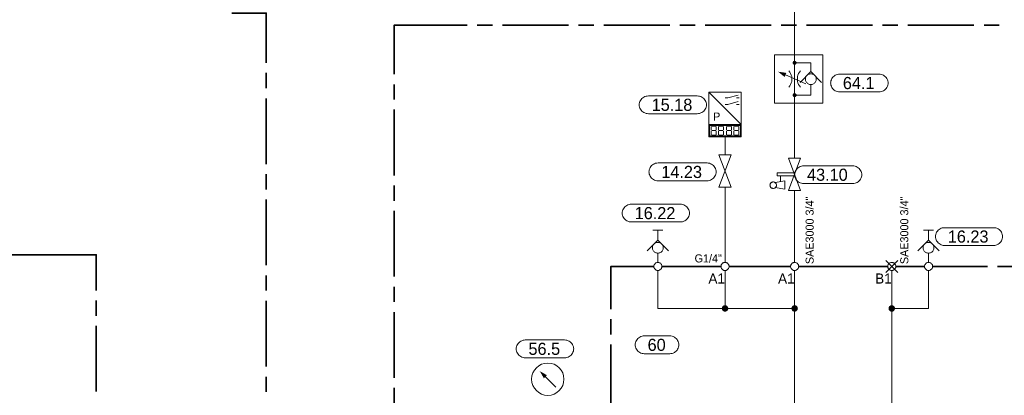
# Model space of a CAD drawing. Header units: millimetres. Extents: x 0 to 138, y 0 to 47.
# Tile 134 of 165: x 35.89 to 43.54, y 29.39 to 32.31. Entities that reach past the tile are written whole.
import ezdxf

# ---------------------------------------------------------------- set-up
doc = ezdxf.new("R2010")
doc.units = ezdxf.units.MM
for name, color, linetype in [('PDF_Geomertry', 7, 'Continuous'), ('PDF_Solid Fills', 7, 'Continuous'), ('PDF_Text', 7, 'Continuous')]:
    doc.layers.add(name, color=color, linetype=linetype)
doc.styles.add('PDF Arial', font='txt')

msp = doc.modelspace()

# ---------------------------------------------------------------- hatches: boundary and pattern name
at = {"layer": 'PDF_Solid Fills', "transparency": 33554559}
for points in [[(41.9118, 31.9757), (41.8965, 31.9776), (41.8974, 31.9799)], [(41.9118, 31.9757), (41.8965, 31.9757), (41.8965, 31.9776)], [(41.9118, 31.9757), (41.8965, 31.9735), (41.8965, 31.9757)], [(41.9118, 31.9757), (41.8974, 31.9715), (41.8965, 31.9735)], [(41.9118, 31.9757), (41.8974, 31.9799), (41.8979, 31.9818)], [(41.9118, 31.9757), (41.8979, 31.9701), (41.8974, 31.9715)], [(41.9118, 31.9757), (41.8979, 31.9818), (41.8988, 31.984)], [(41.9118, 31.9757), (41.8988, 31.9679), (41.8979, 31.9701)], [(41.9118, 31.9757), (41.8988, 31.984), (41.9001, 31.9854)], [(41.9118, 31.9757), (41.9001, 31.966), (41.8988, 31.9679)], [(41.9118, 31.9757), (41.9001, 31.9854), (41.9007, 31.9868)], [(41.9118, 31.9757), (41.9007, 31.9646), (41.9001, 31.966)], [(41.9118, 31.9757), (41.9007, 31.9868), (41.9029, 31.9882)], [(41.9118, 31.9757), (41.9029, 31.9632), (41.9007, 31.9646)], [(41.9118, 31.9757), (41.9029, 31.9882), (41.9043, 31.9896)], [(41.9118, 31.9757), (41.9043, 31.9624), (41.9029, 31.9632)], [(41.9118, 31.9757), (41.9043, 31.9896), (41.9063, 31.9901)], [(41.9118, 31.9757), (41.9063, 31.961), (41.9043, 31.9624)], [(41.9118, 31.9757), (41.9063, 31.9901), (41.9085, 31.991)], [(41.9118, 31.9757), (41.9085, 31.9604), (41.9063, 31.961)], [(41.9118, 31.9757), (41.9085, 31.991), (41.9104, 31.9915)], [(41.9118, 31.9757), (41.9104, 31.9604), (41.9085, 31.9604)], [(41.9118, 31.9757), (41.9104, 31.9915), (41.9118, 31.9915)], [(41.9118, 31.9757), (41.9118, 31.9604), (41.9104, 31.9604)], [(41.9118, 31.9757), (41.914, 31.9915), (41.916, 31.991)], [(41.9118, 31.9757), (41.9118, 31.9915), (41.914, 31.9915)], [(41.9118, 31.9757), (41.916, 31.991), (41.9182, 31.9901)], [(41.9118, 31.9757), (41.9182, 31.9901), (41.9201, 31.9896)], [(41.9118, 31.9757), (41.9201, 31.9896), (41.9215, 31.9882)], [(41.9118, 31.9757), (41.9215, 31.9882), (41.9229, 31.9868)], [(41.9118, 31.9757), (41.9229, 31.9868), (41.9243, 31.9854)], [(41.9118, 31.9757), (41.9243, 31.9854), (41.9257, 31.984)], [(41.9118, 31.9757), (41.9257, 31.984), (41.9265, 31.9818)], [(41.9118, 31.9757), (41.9265, 31.9818), (41.9271, 31.9799)], [(41.9118, 31.9757), (41.9271, 31.9799), (41.9279, 31.9776)], [(41.9118, 31.9757), (41.9279, 31.9776), (41.9279, 31.9757)], [(41.9118, 31.9757), (41.914, 31.9604), (41.9118, 31.9604)], [(41.9118, 31.9757), (41.916, 31.9604), (41.914, 31.9604)], [(41.9118, 31.9757), (41.9182, 31.961), (41.916, 31.9604)], [(41.9118, 31.9757), (41.9201, 31.9624), (41.9182, 31.961)], [(41.9118, 31.9757), (41.9215, 31.9632), (41.9201, 31.9624)], [(41.9118, 31.9757), (41.9229, 31.9646), (41.9215, 31.9632)], [(41.9118, 31.9757), (41.9243, 31.966), (41.9229, 31.9646)], [(41.9118, 31.9757), (41.9257, 31.9679), (41.9243, 31.966)], [(41.9118, 31.9757), (41.9265, 31.9701), (41.9257, 31.9679)], [(41.9118, 31.9757), (41.9271, 31.9715), (41.9265, 31.9701)], [(41.9118, 31.9757), (41.9279, 31.9735), (41.9271, 31.9715)], [(41.9118, 31.9757), (41.9279, 31.9757), (41.9279, 31.9735)], [(41.9118, 31.7243), (41.8965, 31.7263), (41.8974, 31.7285)], [(41.9118, 31.7243), (41.8965, 31.7243), (41.8965, 31.7263)], [(41.9118, 31.7243), (41.8965, 31.7221), (41.8965, 31.7243)], [(41.9118, 31.7243), (41.8974, 31.7201), (41.8965, 31.7221)], [(41.9118, 31.7243), (41.8974, 31.7285), (41.8979, 31.7304)], [(41.9118, 31.7243), (41.8979, 31.7179), (41.8974, 31.7201)], [(41.9118, 31.7243), (41.8979, 31.7304), (41.8988, 31.7318)], [(41.9118, 31.7243), (41.8988, 31.7165), (41.8979, 31.7179)], [(41.9118, 31.7243), (41.8988, 31.7318), (41.9001, 31.734)], [(41.9118, 31.7243), (41.9001, 31.7146), (41.8988, 31.7165)], [(41.9118, 31.7243), (41.9001, 31.734), (41.9007, 31.7354)], [(41.9118, 31.7243), (41.9007, 31.7132), (41.9001, 31.7146)], [(41.9118, 31.7243), (41.9007, 31.7354), (41.9029, 31.7368)], [(41.9118, 31.7243), (41.9029, 31.7118), (41.9007, 31.7132)], [(41.9118, 31.7243), (41.9029, 31.7368), (41.9043, 31.7382)], [(41.9118, 31.7243), (41.9043, 31.711), (41.9029, 31.7118)], [(41.9118, 31.7243), (41.9043, 31.7382), (41.9063, 31.7388)], [(41.9118, 31.7243), (41.9063, 31.7096), (41.9043, 31.711)], [(41.9118, 31.7243), (41.9063, 31.7388), (41.9085, 31.7396)], [(41.9118, 31.7243), (41.9085, 31.709), (41.9063, 31.7096)], [(41.9118, 31.7243), (41.9085, 31.7396), (41.9104, 31.7401)], [(41.9118, 31.7243), (41.9104, 31.709), (41.9085, 31.709)], [(41.9118, 31.7243), (41.9104, 31.7401), (41.9118, 31.7401)], [(41.9118, 31.7243), (41.9118, 31.709), (41.9104, 31.709)], [(41.9118, 31.7243), (41.914, 31.7401), (41.916, 31.7396)], [(41.9118, 31.7243), (41.9118, 31.7401), (41.914, 31.7401)], [(41.9118, 31.7243), (41.916, 31.7396), (41.9182, 31.7388)], [(41.9118, 31.7243), (41.9182, 31.7388), (41.9201, 31.7382)], [(41.9118, 31.7243), (41.9201, 31.7382), (41.9215, 31.7368)], [(41.9118, 31.7243), (41.9215, 31.7368), (41.9229, 31.7354)], [(41.9118, 31.7243), (41.9229, 31.7354), (41.9243, 31.734)], [(41.9118, 31.7243), (41.9243, 31.734), (41.9257, 31.7318)], [(41.9118, 31.7243), (41.9257, 31.7318), (41.9265, 31.7304)], [(41.9118, 31.7243), (41.9265, 31.7304), (41.9271, 31.7285)], [(41.9118, 31.7243), (41.9271, 31.7285), (41.9279, 31.7263)], [(41.9118, 31.7243), (41.9279, 31.7263), (41.9279, 31.7243)], [(41.9118, 31.7243), (41.914, 31.709), (41.9118, 31.709)], [(41.9118, 31.7243), (41.916, 31.709), (41.914, 31.709)], [(41.9118, 31.7243), (41.9182, 31.7096), (41.916, 31.709)], [(41.9118, 31.7243), (41.9201, 31.711), (41.9182, 31.7096)], [(41.9118, 31.7243), (41.9215, 31.7118), (41.9201, 31.711)], [(41.9118, 31.7243), (41.9229, 31.7132), (41.9215, 31.7118)], [(41.9118, 31.7243), (41.9243, 31.7146), (41.9229, 31.7132)], [(41.9118, 31.7243), (41.9257, 31.7165), (41.9243, 31.7146)], [(41.9118, 31.7243), (41.9265, 31.7179), (41.9257, 31.7165)], [(41.9118, 31.7243), (41.9271, 31.7201), (41.9265, 31.7179)], [(41.9118, 31.7243), (41.9279, 31.7221), (41.9271, 31.7201)], [(41.9118, 31.7243), (41.9279, 31.7243), (41.9279, 31.7221)], [(41.3715, 30.0646), (41.3465, 30.0679), (41.3474, 30.0715)], [(41.3715, 30.0646), (41.3465, 30.0646), (41.3465, 30.0679)], [(41.3715, 30.0646), (41.3465, 30.061), (41.3465, 30.0646)], [(41.3715, 30.0646), (41.3474, 30.0582), (41.3465, 30.061)], [(41.3715, 30.0646), (41.3474, 30.0715), (41.3479, 30.0743)], [(41.3715, 30.0646), (41.3479, 30.0549), (41.3474, 30.0582)], [(41.3715, 30.0646), (41.3479, 30.0743), (41.3501, 30.0771)], [(41.3715, 30.0646), (41.3501, 30.0521), (41.3479, 30.0549)], [(41.3715, 30.0646), (41.3501, 30.0771), (41.3515, 30.0799)], [(41.3715, 30.0646), (41.3515, 30.0493), (41.3501, 30.0521)], [(41.3715, 30.0646), (41.3515, 30.0799), (41.3535, 30.0826)], [(41.3715, 30.0646), (41.3535, 30.0471), (41.3515, 30.0493)], [(41.3715, 30.0646), (41.3535, 30.0826), (41.3563, 30.0846)], [(41.3715, 30.0646), (41.3563, 30.0443), (41.3535, 30.0471)], [(41.3715, 30.0646), (41.3563, 30.0846), (41.359, 30.0868)], [(41.3715, 30.0646), (41.359, 30.0429), (41.3563, 30.0443)], [(41.3715, 30.0646), (41.359, 30.0868), (41.3618, 30.0882)], [(41.3715, 30.0646), (41.3618, 30.0415), (41.359, 30.0429)], [(41.3715, 30.0646), (41.3618, 30.0882), (41.3654, 30.0888)], [(41.3715, 30.0646), (41.3654, 30.0401), (41.3618, 30.0415)], [(41.3715, 30.0646), (41.3654, 30.0888), (41.3682, 30.0896)], [(41.3715, 30.0646), (41.3682, 30.0396), (41.3654, 30.0401)], [(41.3715, 30.0646), (41.3682, 30.0896), (41.3715, 30.0896)], [(41.3715, 30.0646), (41.3715, 30.0396), (41.3682, 30.0396)], [(41.3715, 30.0646), (41.3751, 30.0896), (41.3779, 30.0888)], [(41.3715, 30.0646), (41.3715, 30.0896), (41.3751, 30.0896)], [(41.3715, 30.0646), (41.3779, 30.0888), (41.3813, 30.0882)], [(41.3715, 30.0646), (41.3813, 30.0882), (41.384, 30.0868)], [(41.3715, 30.0646), (41.384, 30.0868), (41.3868, 30.0846)], [(41.3715, 30.0646), (41.3868, 30.0846), (41.3896, 30.0826)], [(41.3715, 30.0646), (41.3896, 30.0826), (41.3918, 30.0799)], [(41.3715, 30.0646), (41.3918, 30.0799), (41.3932, 30.0771)], [(41.3715, 30.0646), (41.3932, 30.0771), (41.3946, 30.0743)], [(41.3715, 30.0646), (41.3946, 30.0743), (41.396, 30.0715)], [(41.3715, 30.0646), (41.396, 30.0715), (41.3965, 30.0679)], [(41.3715, 30.0646), (41.3965, 30.0679), (41.3965, 30.0646)], [(41.3715, 30.0646), (41.3751, 30.0396), (41.3715, 30.0396)], [(41.3715, 30.0646), (41.3779, 30.0401), (41.3751, 30.0396)], [(41.3715, 30.0646), (41.3813, 30.0415), (41.3779, 30.0401)], [(41.3715, 30.0646), (41.384, 30.0429), (41.3813, 30.0415)], [(41.3715, 30.0646), (41.3868, 30.0443), (41.384, 30.0429)], [(41.3715, 30.0646), (41.3896, 30.0471), (41.3868, 30.0443)], [(41.3715, 30.0646), (41.3918, 30.0493), (41.3896, 30.0471)], [(41.3715, 30.0646), (41.3932, 30.0521), (41.3918, 30.0493)], [(41.3715, 30.0646), (41.3946, 30.0549), (41.3932, 30.0521)], [(41.3715, 30.0646), (41.396, 30.0582), (41.3946, 30.0549)], [(41.3715, 30.0646), (41.3965, 30.061), (41.396, 30.0582)], [(41.3715, 30.0646), (41.3965, 30.0646), (41.3965, 30.061)], [(41.9118, 30.0646), (41.8868, 30.0646), (41.8876, 30.0679)], [(41.9118, 30.0646), (41.8876, 30.061), (41.8868, 30.0646)], [(41.9118, 30.0646), (41.8876, 30.0679), (41.8882, 30.0715)], [(41.9118, 30.0646), (41.8882, 30.0582), (41.8876, 30.061)], [(41.9118, 30.0646), (41.8882, 30.0715), (41.889, 30.0743)], [(41.9118, 30.0646), (41.889, 30.0549), (41.8882, 30.0582)], [(41.9118, 30.0646), (41.889, 30.0743), (41.8904, 30.0771)], [(41.9118, 30.0646), (41.8904, 30.0521), (41.889, 30.0549)], [(41.9118, 30.0646), (41.8904, 30.0771), (41.8924, 30.0799)], [(41.9118, 30.0646), (41.8924, 30.0493), (41.8904, 30.0521)], [(41.9118, 30.0646), (41.8924, 30.0799), (41.8946, 30.0826)], [(41.9118, 30.0646), (41.8946, 30.0471), (41.8924, 30.0493)], [(41.9118, 30.0646), (41.8946, 30.0826), (41.8965, 30.0846)], [(41.9118, 30.0646), (41.8965, 30.0443), (41.8946, 30.0471)], [(41.9118, 30.0646), (41.8965, 30.0846), (41.8993, 30.0868)], [(41.9118, 30.0646), (41.8993, 30.0429), (41.8965, 30.0443)], [(41.9118, 30.0646), (41.8993, 30.0868), (41.9029, 30.0882)], [(41.9118, 30.0646), (41.9029, 30.0415), (41.8993, 30.0429)], [(41.9118, 30.0646), (41.9029, 30.0882), (41.9057, 30.0888)], [(41.9118, 30.0646), (41.9057, 30.0401), (41.9029, 30.0415)], [(41.9118, 30.0646), (41.9057, 30.0888), (41.909, 30.0896)], [(41.9118, 30.0646), (41.909, 30.0396), (41.9057, 30.0401)], [(41.9118, 30.0646), (41.909, 30.0896), (41.9118, 30.0896)], [(41.9118, 30.0646), (41.9118, 30.0396), (41.909, 30.0396)], [(41.9118, 30.0646), (41.9154, 30.0896), (41.9187, 30.0888)], [(41.9118, 30.0646), (41.9118, 30.0896), (41.9154, 30.0896)], [(41.9118, 30.0646), (41.9187, 30.0888), (41.9215, 30.0882)], [(41.9118, 30.0646), (41.9215, 30.0882), (41.9251, 30.0868)], [(41.9118, 30.0646), (41.9251, 30.0868), (41.9279, 30.0846)], [(41.9118, 30.0646), (41.9279, 30.0846), (41.9299, 30.0826)], [(41.9118, 30.0646), (41.9299, 30.0826), (41.9321, 30.0799)], [(41.9118, 30.0646), (41.9321, 30.0799), (41.934, 30.0771)], [(41.9118, 30.0646), (41.934, 30.0771), (41.9354, 30.0743)], [(41.9118, 30.0646), (41.9354, 30.0743), (41.9362, 30.0715)], [(41.9118, 30.0646), (41.9362, 30.0715), (41.9368, 30.0679)], [(41.9118, 30.0646), (41.9368, 30.0679), (41.9376, 30.0646)], [(41.9118, 30.0646), (41.9154, 30.0396), (41.9118, 30.0396)], [(41.9118, 30.0646), (41.9187, 30.0401), (41.9154, 30.0396)], [(41.9118, 30.0646), (41.9215, 30.0415), (41.9187, 30.0401)], [(41.9118, 30.0646), (41.9251, 30.0429), (41.9215, 30.0415)], [(41.9118, 30.0646), (41.9279, 30.0443), (41.9251, 30.0429)], [(41.9118, 30.0646), (41.9299, 30.0471), (41.9279, 30.0443)], [(41.9118, 30.0646), (41.9321, 30.0493), (41.9299, 30.0471)], [(41.9118, 30.0646), (41.934, 30.0521), (41.9321, 30.0493)], [(41.9118, 30.0646), (41.9354, 30.0549), (41.934, 30.0521)], [(41.9118, 30.0646), (41.9362, 30.0582), (41.9354, 30.0549)], [(41.9118, 30.0646), (41.9368, 30.061), (41.9362, 30.0582)], [(41.9118, 30.0646), (41.9376, 30.0646), (41.9368, 30.061)], [(42.6668, 30.0646), (42.6418, 30.0679), (42.6424, 30.0715)], [(42.6668, 30.0646), (42.6418, 30.0646), (42.6418, 30.0679)], [(42.6668, 30.0646), (42.6418, 30.061), (42.6418, 30.0646)], [(42.6668, 30.0646), (42.6424, 30.0582), (42.6418, 30.061)], [(42.6668, 30.0646), (42.6424, 30.0715), (42.6432, 30.0743)], [(42.6668, 30.0646), (42.6432, 30.0549), (42.6424, 30.0582)], [(42.6668, 30.0646), (42.6432, 30.0743), (42.6446, 30.0771)], [(42.6668, 30.0646), (42.6446, 30.0521), (42.6432, 30.0549)], [(42.6668, 30.0646), (42.6446, 30.0771), (42.6465, 30.0799)], [(42.6668, 30.0646), (42.6465, 30.0493), (42.6446, 30.0521)], [(42.6668, 30.0646), (42.6465, 30.0799), (42.6488, 30.0826)], [(42.6668, 30.0646), (42.6488, 30.0471), (42.6465, 30.0493)], [(42.6668, 30.0646), (42.6488, 30.0826), (42.6515, 30.0846)], [(42.6668, 30.0646), (42.6515, 30.0443), (42.6488, 30.0471)], [(42.6668, 30.0646), (42.6515, 30.0846), (42.6543, 30.0868)], [(42.6668, 30.0646), (42.6543, 30.0429), (42.6515, 30.0443)], [(42.6668, 30.0646), (42.6543, 30.0868), (42.6571, 30.0882)], [(42.6668, 30.0646), (42.6571, 30.0415), (42.6543, 30.0429)], [(42.6668, 30.0646), (42.6571, 30.0882), (42.6599, 30.0888)], [(42.6668, 30.0646), (42.6599, 30.0401), (42.6571, 30.0415)], [(42.6668, 30.0646), (42.6599, 30.0888), (42.6632, 30.0896)], [(42.6668, 30.0646), (42.6632, 30.0396), (42.6599, 30.0401)], [(42.6668, 30.0646), (42.6632, 30.0896), (42.6668, 30.0896)], [(42.6668, 30.0646), (42.6668, 30.0396), (42.6632, 30.0396)], [(42.6668, 30.0646), (42.6701, 30.0896), (42.6729, 30.0888)], [(42.6668, 30.0646), (42.6668, 30.0896), (42.6701, 30.0896)], [(42.6668, 30.0646), (42.6729, 30.0888), (42.6765, 30.0882)], [(42.6668, 30.0646), (42.6765, 30.0882), (42.6793, 30.0868)], [(42.6668, 30.0646), (42.6793, 30.0868), (42.6821, 30.0846)], [(42.6668, 30.0646), (42.6821, 30.0846), (42.684, 30.0826)], [(42.6668, 30.0646), (42.684, 30.0826), (42.6868, 30.0799)], [(42.6668, 30.0646), (42.6868, 30.0799), (42.6882, 30.0771)], [(42.6668, 30.0646), (42.6882, 30.0771), (42.6896, 30.0743)], [(42.6668, 30.0646), (42.6896, 30.0743), (42.691, 30.0715)], [(42.6668, 30.0646), (42.691, 30.0715), (42.6918, 30.0679)], [(42.6668, 30.0646), (42.6918, 30.0679), (42.6918, 30.0646)], [(42.6668, 30.0646), (42.6701, 30.0396), (42.6668, 30.0396)], [(42.6668, 30.0646), (42.6729, 30.0401), (42.6701, 30.0396)], [(42.6668, 30.0646), (42.6765, 30.0415), (42.6729, 30.0401)], [(42.6668, 30.0646), (42.6793, 30.0429), (42.6765, 30.0415)], [(42.6668, 30.0646), (42.6821, 30.0443), (42.6793, 30.0429)], [(42.6668, 30.0646), (42.684, 30.0471), (42.6821, 30.0443)], [(42.6668, 30.0646), (42.6868, 30.0493), (42.684, 30.0471)], [(42.6668, 30.0646), (42.6882, 30.0521), (42.6868, 30.0493)], [(42.6668, 30.0646), (42.6896, 30.0549), (42.6882, 30.0521)], [(42.6668, 30.0646), (42.691, 30.0582), (42.6896, 30.0549)], [(42.6668, 30.0646), (42.6918, 30.061), (42.691, 30.0582)], [(42.6668, 30.0646), (42.6918, 30.0646), (42.6918, 30.061)]]:
    msp.add_hatch(color=256, dxfattribs=at).paths.add_polyline_path(points)

# ---------------------------------------------------------------- linework, layer by layer
at = {"layer": 'PDF_Geomertry', "lineweight": 15}
for points in [[(41.9118, 32.9882), (41.9118, 32.7993), (41.9118, 32.0388), (41.9118, 31.9757)], [(42.0382, 31.9076), (42.0382, 31.9318), (42.0382, 31.9757), (41.9118, 31.9757), (41.9118, 31.7243), (42.0382, 31.7243), (42.0382, 31.8063)], [(41.8674, 31.7874), (41.8751, 31.7971), (41.8813, 31.8076), (41.8863, 31.8193), (41.8896, 31.8313), (41.891, 31.8437), (41.891, 31.8563), (41.8896, 31.8687), (41.8863, 31.8804), (41.8813, 31.8924), (41.8751, 31.9035), (41.8674, 31.9132)], [(41.9571, 31.9132), (41.9493, 31.9035), (41.9432, 31.8924), (41.9382, 31.8804), (41.9349, 31.8687), (41.9335, 31.8563), (41.9335, 31.8437), (41.9349, 31.8313), (41.9382, 31.8193), (41.9432, 31.8076), (41.9493, 31.7971), (41.9571, 31.7874)], [(41.9543, 31.8235), (42.0382, 31.9076), (42.1215, 31.8235)], [(42.0001, 31.8124), (41.841, 31.8818)], [(41.246, 31.4951), (41.246, 31.4007), (41.4974, 31.4007), (41.4974, 31.4951), (41.246, 31.7465)], [(41.3715, 31.7021), (41.3937, 31.7021), (41.4724, 31.7243)], [(41.3715, 31.6521), (41.3937, 31.6521), (41.4724, 31.6743)], [(41.4599, 31.7021), (41.4813, 31.7021)], [(41.9118, 31.7243), (41.9118, 31.6618), (41.9118, 31.234)], [(41.4599, 31.6521), (41.4813, 31.6521)], [(41.2646, 31.4507), (41.2646, 31.479)], [(41.2646, 31.4165), (41.2646, 31.4443)], [(41.2682, 31.4826), (41.2993, 31.4826)], [(41.2682, 31.4479), (41.2993, 31.4479)], [(41.3021, 31.479), (41.3021, 31.4507)], [(41.3021, 31.4443), (41.3021, 31.4165)], [(41.3215, 31.4507), (41.3215, 31.479)], [(41.3215, 31.4165), (41.3215, 31.4443)], [(41.3243, 31.4826), (41.3557, 31.4826)], [(41.3243, 31.4479), (41.3557, 31.4479)], [(41.359, 31.479), (41.359, 31.4507)], [(41.359, 31.4443), (41.359, 31.4165)], [(41.384, 31.4507), (41.384, 31.479)], [(41.384, 31.4165), (41.384, 31.4443)], [(41.3876, 31.4826), (41.4187, 31.4826)], [(41.3876, 31.4479), (41.4187, 31.4479)], [(41.4215, 31.479), (41.4215, 31.4507)], [(41.4215, 31.4443), (41.4215, 31.4165)], [(41.441, 31.4507), (41.441, 31.479)], [(41.441, 31.4165), (41.441, 31.4443)], [(41.4438, 31.4826), (41.4751, 31.4826)], [(41.4438, 31.4479), (41.4751, 31.4479)], [(41.4785, 31.479), (41.4785, 31.4507)], [(41.4785, 31.4443), (41.4785, 31.4165)], [(41.2993, 31.4132), (41.2682, 31.4132)], [(41.3557, 31.4132), (41.3243, 31.4132)], [(41.3715, 31.4007), (41.3715, 31.259)], [(41.4187, 31.4132), (41.3876, 31.4132)], [(41.4751, 31.4132), (41.4438, 31.4132)], [(41.7613, 31.0049), (41.8368, 30.9915), (41.8368, 31.0582), (41.7613, 31.0451)], [(41.9057, 31.0957), (41.7771, 31.0957), (41.7771, 31.1207), (41.9057, 31.1207)], [(41.8021, 31.0513), (41.8021, 31.0957)], [(41.3715, 31.0076), (41.3715, 30.4229)], [(41.9118, 30.4229), (41.9118, 30.9826)], [(40.8104, 30.6743), (40.889, 30.6743)], [(40.8501, 30.5957), (40.8501, 30.6743)], [(42.9132, 30.6743), (42.9918, 30.6743)], [(42.9529, 30.5957), (42.9529, 30.6743)], [(40.9335, 30.5118), (40.8501, 30.5957), (40.766, 30.5118)], [(43.0363, 30.5118), (42.9529, 30.5957), (42.8688, 30.5118)], [(40.8501, 30.4943), (40.8501, 30.4701), (40.8501, 30.4229)], [(42.9529, 30.4943), (42.9529, 30.4701), (42.9529, 30.4229)], [(42.6196, 30.3443), (42.714, 30.4387)], [(42.714, 30.3443), (42.6196, 30.4387)], [(40.8501, 30.3604), (40.8501, 30.0646), (41.3715, 30.0646), (41.9118, 30.0646)], [(41.3715, 30.3604), (41.3715, 30.0646)], [(41.9118, 30.3604), (41.9118, 30.0646), (41.9118, 28.2854)], [(42.6668, 28.2854), (42.6668, 30.0646), (42.6668, 30.3604)], [(42.6668, 30.0646), (42.9529, 30.0646), (42.9529, 30.3604)], [(40.0576, 29.4521), (39.9765, 29.5332)]]:
    msp.add_lwpolyline(points, dxfattribs=at)
at = {"layer": 'PDF_Geomertry', "lineweight": 35}
for points in [[(37.5396, 32.3624), (37.8071, 32.3624), (37.8071, 31.9749)], [(38.8001, 31.8874), (38.8001, 32.2679), (39.3674, 32.2679)], [(39.4465, 32.2679), (39.5646, 32.2679)], [(39.6432, 32.2679), (40.1549, 32.2679)], [(40.234, 32.2679), (40.3521, 32.2679)], [(40.4307, 32.2679), (40.9424, 32.2679)], [(41.021, 32.2679), (41.139, 32.2679)], [(41.2182, 32.2679), (41.7299, 32.2679)], [(41.8085, 32.2679), (41.9265, 32.2679)], [(42.0057, 32.2679), (42.5174, 32.2679)], [(42.596, 32.2679), (42.714, 32.2679)], [(42.7924, 32.2679), (43.3043, 32.2679)], [(43.3835, 32.2679), (43.5015, 32.2679)], [(37.8071, 31.8965), (37.8071, 31.7785)], [(38.8001, 31.6901), (38.8001, 31.8082)], [(37.8071, 31.6993), (37.8071, 31.1874)], [(38.8001, 31.0999), (38.8001, 31.6118)], [(37.8071, 31.109), (37.8071, 30.991)], [(38.8001, 30.9026), (38.8001, 31.0207)], [(37.8071, 30.9124), (37.8071, 30.4007)], [(38.8001, 30.3124), (38.8001, 30.8243)], [(35.7132, 30.4826), (36.4868, 30.4826), (36.4868, 30.2049)], [(40.4849, 30.0604), (40.4849, 30.3915), (40.8182, 30.3915)], [(40.8813, 30.3915), (41.3404, 30.3915)], [(41.4029, 30.3915), (41.8807, 30.3915)], [(41.9438, 30.3915), (42.6354, 30.3915)], [(42.6979, 30.3915), (42.921, 30.3915)], [(42.984, 30.3915), (43.4104, 30.3915)], [(43.489, 30.3915), (43.6076, 30.3915)], [(37.8071, 30.3215), (37.8071, 30.2035)], [(38.8001, 30.1151), (38.8001, 30.234)], [(36.4868, 30.0082), (36.4868, 30.1263)], [(37.8071, 30.1249), (37.8071, 29.6132)], [(38.8001, 29.5249), (38.8001, 30.0368)], [(36.4868, 29.4174), (36.4868, 29.929)], [(40.4849, 29.8632), (40.4849, 29.9813)], [(40.4849, 29.2729), (40.4849, 29.7846)], [(37.8071, 29.534), (37.8071, 29.416)], [(38.8001, 29.3285), (38.8001, 29.4465)]]:
    msp.add_lwpolyline(points, dxfattribs=at)
at = {"layer": 'PDF_Geomertry', "lineweight": 15}
for points in [[(41.7549, 31.6618), (42.1321, 31.6618), (42.1321, 32.0388), (41.7549, 32.0388), (41.7549, 31.6618)], [(42.0799, 31.8479), (42.0793, 31.8535), (42.0785, 31.859), (42.0765, 31.8638), (42.0743, 31.8687), (42.071, 31.8735), (42.0674, 31.8776), (42.0632, 31.8813), (42.059, 31.884), (42.0543, 31.8868), (42.0487, 31.8882), (42.0432, 31.8896), (42.0382, 31.8901), (42.0326, 31.8896), (42.0271, 31.8882), (42.0215, 31.8868), (42.0168, 31.884), (42.0126, 31.8813), (42.0085, 31.8776), (42.0049, 31.8735), (42.0015, 31.8687), (41.9993, 31.8638), (41.9974, 31.859), (41.9965, 31.8535), (41.996, 31.8479), (41.9965, 31.8424), (41.9974, 31.8374), (41.9993, 31.8318), (42.0015, 31.8271), (42.0049, 31.8221), (42.0085, 31.8188), (42.0126, 31.8146), (42.0168, 31.8118), (42.0215, 31.809), (42.0271, 31.8076), (42.0326, 31.8063), (42.0382, 31.8063), (42.0432, 31.8063), (42.0487, 31.8076), (42.0543, 31.809), (42.059, 31.8118), (42.0632, 31.8146), (42.0674, 31.8188), (42.071, 31.8221), (42.0743, 31.8271), (42.0765, 31.8318), (42.0785, 31.8374), (42.0793, 31.8424), (42.0799, 31.8479)], [(42.5674, 31.8882), (42.5771, 31.8874), (42.5863, 31.8854), (42.5946, 31.8826), (42.6029, 31.8785), (42.6104, 31.8729), (42.6174, 31.8674), (42.6237, 31.8604), (42.6285, 31.8526), (42.6326, 31.8443), (42.6363, 31.8354), (42.6376, 31.8263), (42.6382, 31.8174), (42.6382, 31.8201), (42.6376, 31.811), (42.6363, 31.8021), (42.6326, 31.7929), (42.6285, 31.7846), (42.6237, 31.7771), (42.6174, 31.7701), (42.6104, 31.7638), (42.6029, 31.759), (42.5946, 31.7549), (42.5863, 31.7521), (42.5771, 31.7499), (42.5674, 31.7493), (42.2626, 31.7493), (42.2535, 31.7499), (42.2446, 31.7521), (42.2354, 31.7549), (42.2271, 31.759), (42.2196, 31.7638), (42.2126, 31.7701), (42.2063, 31.7771), (42.2015, 31.7846), (42.1974, 31.7929), (42.1946, 31.8021), (42.1924, 31.811), (42.1918, 31.8201), (42.1918, 31.8174), (42.1924, 31.8263), (42.1946, 31.8354), (42.1974, 31.8443), (42.2015, 31.8526), (42.2063, 31.8604), (42.2126, 31.8674), (42.2196, 31.8729), (42.2271, 31.8785), (42.2354, 31.8826), (42.2446, 31.8854), (42.2535, 31.8874), (42.2626, 31.8882), (42.5674, 31.8882)], [(41.246, 31.4951), (41.4974, 31.4951), (41.4974, 31.7465), (41.246, 31.7465), (41.246, 31.4951)], [(41.1563, 31.7179), (41.1654, 31.7174), (41.1743, 31.716), (41.1835, 31.7124), (41.1918, 31.7082), (41.1993, 31.7035), (41.2063, 31.6971), (41.2126, 31.6901), (41.2174, 31.6826), (41.2215, 31.6743), (41.2243, 31.666), (41.2265, 31.6568), (41.2271, 31.6471), (41.2271, 31.6507), (41.2265, 31.641), (41.2243, 31.6318), (41.2215, 31.6235), (41.2174, 31.6151), (41.2126, 31.6076), (41.2063, 31.6007), (41.1993, 31.5943), (41.1918, 31.5896), (41.1835, 31.5854), (41.1743, 31.5818), (41.1654, 31.5804), (41.1563, 31.5799), (40.7757, 31.5799), (40.7668, 31.5804), (40.7576, 31.5818), (40.7487, 31.5854), (40.7404, 31.5896), (40.7326, 31.5943), (40.7257, 31.6007), (40.7196, 31.6076), (40.7146, 31.6151), (40.7104, 31.6235), (40.7076, 31.6318), (40.7057, 31.641), (40.7049, 31.6507), (40.7049, 31.6471), (40.7057, 31.6568), (40.7076, 31.666), (40.7104, 31.6743), (40.7146, 31.6826), (40.7196, 31.6901), (40.7257, 31.6971), (40.7326, 31.7035), (40.7404, 31.7082), (40.7487, 31.7124), (40.7576, 31.716), (40.7668, 31.7174), (40.7757, 31.7179), (41.1563, 31.7179)], [(41.2521, 31.4888), (41.491, 31.4888), (41.491, 31.4068), (41.2521, 31.4068), (41.2521, 31.4888)], [(41.3243, 31.0076), (41.4187, 31.259), (41.3243, 31.259), (41.4187, 31.0076), (41.3243, 31.0076)], [(41.8654, 30.9826), (41.959, 31.234), (41.8654, 31.234), (41.959, 30.9826), (41.8654, 30.9826)], [(41.2321, 31.1965), (41.241, 31.1957), (41.2501, 31.1938), (41.2585, 31.191), (41.2668, 31.1868), (41.2751, 31.1818), (41.2821, 31.1757), (41.2876, 31.1688), (41.2932, 31.161), (41.2974, 31.1526), (41.3001, 31.1437), (41.3015, 31.1346), (41.3021, 31.1257), (41.3021, 31.1285), (41.3015, 31.1193), (41.3001, 31.1104), (41.2974, 31.1013), (41.2932, 31.0929), (41.2876, 31.0854), (41.2821, 31.0785), (41.2751, 31.0729), (41.2668, 31.0674), (41.2585, 31.0632), (41.2501, 31.0604), (41.241, 31.0582), (41.2321, 31.0582), (40.8515, 31.0582), (40.8424, 31.0582), (40.8326, 31.0604), (40.8243, 31.0632), (40.816, 31.0674), (40.8085, 31.0729), (40.8015, 31.0785), (40.7951, 31.0854), (40.7904, 31.0929), (40.7863, 31.1013), (40.7826, 31.1104), (40.7813, 31.1193), (40.7807, 31.1285), (40.7807, 31.1257), (40.7813, 31.1346), (40.7826, 31.1437), (40.7863, 31.1526), (40.7904, 31.161), (40.7951, 31.1688), (40.8015, 31.1757), (40.8085, 31.1818), (40.816, 31.1868), (40.8243, 31.191), (40.8326, 31.1938), (40.8424, 31.1957), (40.8515, 31.1965), (41.2321, 31.1965)], [(42.3632, 31.1743), (42.3724, 31.1735), (42.3813, 31.1721), (42.3904, 31.1688), (42.3988, 31.1646), (42.4063, 31.1596), (42.4132, 31.1535), (42.4196, 31.1465), (42.4243, 31.1388), (42.4285, 31.1304), (42.4313, 31.1221), (42.4335, 31.1124), (42.434, 31.1035), (42.434, 31.1068), (42.4335, 31.0971), (42.4313, 31.0882), (42.4285, 31.0799), (42.4243, 31.0715), (42.4196, 31.0637), (42.4132, 31.0568), (42.4063, 31.0507), (42.3988, 31.0457), (42.3904, 31.0415), (42.3813, 31.0382), (42.3724, 31.0368), (42.3632, 31.036), (41.9826, 31.036), (41.9737, 31.0368), (41.9646, 31.0382), (41.9557, 31.0415), (41.9474, 31.0457), (41.9396, 31.0507), (41.9326, 31.0568), (41.9271, 31.0637), (41.9215, 31.0715), (41.9174, 31.0799), (41.9146, 31.0882), (41.9126, 31.0971), (41.9118, 31.1068), (41.9118, 31.1035), (41.9126, 31.1124), (41.9146, 31.1221), (41.9174, 31.1304), (41.9215, 31.1388), (41.9271, 31.1465), (41.9326, 31.1535), (41.9396, 31.1596), (41.9474, 31.1646), (41.9557, 31.1688), (41.9646, 31.1721), (41.9737, 31.1735), (41.9826, 31.1743), (42.3632, 31.1743)], [(41.771, 31.0235), (41.7701, 31.0263), (41.7701, 31.0299), (41.7687, 31.0332), (41.7674, 31.036), (41.7654, 31.0388), (41.7632, 31.041), (41.7613, 31.0429), (41.7585, 31.0451), (41.7549, 31.0465), (41.7521, 31.0479), (41.7487, 31.0485), (41.746, 31.0485), (41.7424, 31.0485), (41.739, 31.0479), (41.7363, 31.0465), (41.7326, 31.0451), (41.7307, 31.0429), (41.7279, 31.041), (41.7257, 31.0388), (41.7237, 31.036), (41.7224, 31.0332), (41.7215, 31.0299), (41.721, 31.0263), (41.7201, 31.0235), (41.721, 31.0201), (41.7215, 31.0165), (41.7224, 31.0138), (41.7237, 31.011), (41.7257, 31.0082), (41.7279, 31.0054), (41.7307, 31.0035), (41.7326, 31.0013), (41.7363, 30.9999), (41.739, 30.9993), (41.7424, 30.9985), (41.746, 30.9985), (41.7487, 30.9985), (41.7521, 30.9993), (41.7549, 30.9999), (41.7585, 31.0013), (41.7613, 31.0035), (41.7632, 31.0054), (41.7654, 31.0082), (41.7674, 31.011), (41.7687, 31.0138), (41.7701, 31.0165), (41.7701, 31.0201), (41.771, 31.0235)], [(41.0243, 30.8757), (41.0335, 30.8749), (41.0424, 30.8735), (41.0515, 30.8701), (41.0599, 30.866), (41.0674, 30.861), (41.0743, 30.8549), (41.0807, 30.8479), (41.0854, 30.8401), (41.0896, 30.8318), (41.0924, 30.8235), (41.0946, 30.8137), (41.0951, 30.8049), (41.0951, 30.8082), (41.0946, 30.7985), (41.0924, 30.7896), (41.0896, 30.7813), (41.0854, 30.7729), (41.0807, 30.7651), (41.0743, 30.7582), (41.0674, 30.7521), (41.0599, 30.7465), (41.0515, 30.7429), (41.0424, 30.7396), (41.0335, 30.7382), (41.0243, 30.7374), (40.6437, 30.7374), (40.6349, 30.7382), (40.6257, 30.7396), (40.6168, 30.7429), (40.6085, 30.7465), (40.6007, 30.7521), (40.5938, 30.7582), (40.5876, 30.7651), (40.5826, 30.7729), (40.5785, 30.7813), (40.5757, 30.7896), (40.5737, 30.7985), (40.5729, 30.8082), (40.5729, 30.8049), (40.5737, 30.8137), (40.5757, 30.8235), (40.5785, 30.8318), (40.5826, 30.8401), (40.5876, 30.8479), (40.5938, 30.8549), (40.6007, 30.861), (40.6085, 30.866), (40.6168, 30.8701), (40.6257, 30.8735), (40.6349, 30.8749), (40.6437, 30.8757), (41.0243, 30.8757)], [(43.4571, 30.6929), (43.4668, 30.6929), (43.4757, 30.691), (43.484, 30.6882), (43.4924, 30.684), (43.5001, 30.6785), (43.5071, 30.6729), (43.5132, 30.666), (43.5182, 30.6582), (43.5224, 30.6499), (43.5257, 30.641), (43.5271, 30.6318), (43.5279, 30.6229), (43.5279, 30.6257), (43.5271, 30.6165), (43.5257, 30.6076), (43.5224, 30.5985), (43.5182, 30.5901), (43.5132, 30.5826), (43.5071, 30.5757), (43.5001, 30.5693), (43.4924, 30.5646), (43.484, 30.5604), (43.4757, 30.5576), (43.4668, 30.5554), (43.4571, 30.5549), (43.0771, 30.5549), (43.0674, 30.5554), (43.0585, 30.5576), (43.0501, 30.5604), (43.0418, 30.5646), (43.034, 30.5693), (43.0271, 30.5757), (43.021, 30.5826), (43.0154, 30.5901), (43.0113, 30.5985), (43.0085, 30.6076), (43.0071, 30.6165), (43.0063, 30.6257), (43.0063, 30.6229), (43.0071, 30.6318), (43.0085, 30.641), (43.0113, 30.6499), (43.0154, 30.6582), (43.021, 30.666), (43.0271, 30.6729), (43.034, 30.6785), (43.0418, 30.684), (43.0501, 30.6882), (43.0585, 30.691), (43.0674, 30.6929), (43.0771, 30.6929), (43.4571, 30.6929)], [(40.8918, 30.5368), (40.891, 30.5424), (40.8904, 30.5471), (40.8882, 30.5526), (40.8863, 30.5576), (40.8826, 30.5624), (40.8793, 30.566), (40.8751, 30.5701), (40.871, 30.5729), (40.866, 30.5757), (40.8604, 30.5771), (40.8549, 30.5785), (40.8501, 30.5785), (40.8446, 30.5785), (40.839, 30.5771), (40.8335, 30.5757), (40.8285, 30.5729), (40.8243, 30.5701), (40.8201, 30.566), (40.8168, 30.5624), (40.8132, 30.5576), (40.8112, 30.5526), (40.809, 30.5471), (40.8085, 30.5424), (40.8076, 30.5368), (40.8085, 30.5313), (40.809, 30.5257), (40.8112, 30.5207), (40.8132, 30.516), (40.8168, 30.511), (40.8201, 30.5068), (40.8243, 30.5035), (40.8285, 30.5007), (40.8335, 30.4979), (40.839, 30.4965), (40.8446, 30.4951), (40.8501, 30.4943), (40.8549, 30.4951), (40.8604, 30.4965), (40.866, 30.4979), (40.871, 30.5007), (40.8751, 30.5035), (40.8793, 30.5068), (40.8826, 30.511), (40.8863, 30.516), (40.8882, 30.5207), (40.8904, 30.5257), (40.891, 30.5313), (40.8918, 30.5368)], [(42.9946, 30.5368), (42.9946, 30.5424), (42.9932, 30.5471), (42.991, 30.5526), (42.989, 30.5576), (42.9863, 30.5624), (42.9821, 30.566), (42.9779, 30.5701), (42.9737, 30.5729), (42.9688, 30.5757), (42.9632, 30.5771), (42.9585, 30.5785), (42.9529, 30.5785), (42.9474, 30.5785), (42.9418, 30.5771), (42.9368, 30.5757), (42.9321, 30.5729), (42.9271, 30.5701), (42.9229, 30.566), (42.9196, 30.5624), (42.916, 30.5576), (42.914, 30.5526), (42.9118, 30.5471), (42.9113, 30.5424), (42.9104, 30.5368), (42.9113, 30.5313), (42.9118, 30.5257), (42.914, 30.5207), (42.916, 30.516), (42.9196, 30.511), (42.9229, 30.5068), (42.9271, 30.5035), (42.9321, 30.5007), (42.9368, 30.4979), (42.9418, 30.4965), (42.9474, 30.4951), (42.9529, 30.4943), (42.9585, 30.4951), (42.9632, 30.4965), (42.9688, 30.4979), (42.9737, 30.5007), (42.9779, 30.5035), (42.9821, 30.5068), (42.9863, 30.511), (42.989, 30.516), (42.991, 30.5207), (42.9932, 30.5257), (42.9946, 30.5313), (42.9946, 30.5368)], [(40.8813, 30.3915), (40.8807, 30.3957), (40.8799, 30.3999), (40.8785, 30.4035), (40.8771, 30.4076), (40.8743, 30.4104), (40.8724, 30.4138), (40.8688, 30.4165), (40.8654, 30.4188), (40.8618, 30.4207), (40.8576, 30.4221), (40.8535, 30.4229), (40.8501, 30.4229), (40.846, 30.4229), (40.8418, 30.4221), (40.8376, 30.4207), (40.834, 30.4188), (40.8307, 30.4165), (40.8279, 30.4138), (40.8251, 30.4104), (40.8224, 30.4076), (40.821, 30.4035), (40.8196, 30.3999), (40.8188, 30.3957), (40.8182, 30.3915), (40.8188, 30.3874), (40.8196, 30.3832), (40.821, 30.3799), (40.8224, 30.3757), (40.8251, 30.3721), (40.8279, 30.3693), (40.8307, 30.3665), (40.834, 30.3646), (40.8376, 30.3624), (40.8418, 30.361), (40.846, 30.3604), (40.8501, 30.3604), (40.8535, 30.3604), (40.8576, 30.361), (40.8618, 30.3624), (40.8654, 30.3646), (40.8688, 30.3665), (40.8724, 30.3693), (40.8743, 30.3721), (40.8771, 30.3757), (40.8785, 30.3799), (40.8799, 30.3832), (40.8807, 30.3874), (40.8813, 30.3915)], [(41.4029, 30.3915), (41.4029, 30.3957), (41.4021, 30.3999), (41.4007, 30.4035), (41.3988, 30.4076), (41.3965, 30.4104), (41.3937, 30.4138), (41.3904, 30.4165), (41.3876, 30.4188), (41.3835, 30.4207), (41.3799, 30.4221), (41.3757, 30.4229), (41.3715, 30.4229), (41.3674, 30.4229), (41.3632, 30.4221), (41.3599, 30.4207), (41.3557, 30.4188), (41.3521, 30.4165), (41.3493, 30.4138), (41.3465, 30.4104), (41.3446, 30.4076), (41.3424, 30.4035), (41.341, 30.3999), (41.3404, 30.3957), (41.3404, 30.3915), (41.3404, 30.3874), (41.341, 30.3832), (41.3424, 30.3799), (41.3446, 30.3757), (41.3465, 30.3721), (41.3493, 30.3693), (41.3521, 30.3665), (41.3557, 30.3646), (41.3599, 30.3624), (41.3632, 30.361), (41.3674, 30.3604), (41.3715, 30.3604), (41.3757, 30.3604), (41.3799, 30.361), (41.3835, 30.3624), (41.3876, 30.3646), (41.3904, 30.3665), (41.3937, 30.3693), (41.3965, 30.3721), (41.3988, 30.3757), (41.4007, 30.3799), (41.4021, 30.3832), (41.4029, 30.3874), (41.4029, 30.3915)], [(41.9438, 30.3915), (41.9432, 30.3957), (41.9424, 30.3999), (41.941, 30.4035), (41.9396, 30.4076), (41.9368, 30.4104), (41.934, 30.4138), (41.9313, 30.4165), (41.9279, 30.4188), (41.9243, 30.4207), (41.9201, 30.4221), (41.916, 30.4229), (41.9118, 30.4229), (41.9085, 30.4229), (41.9043, 30.4221), (41.9001, 30.4207), (41.8965, 30.4188), (41.8932, 30.4165), (41.8896, 30.4138), (41.8876, 30.4104), (41.8849, 30.4076), (41.8835, 30.4035), (41.8821, 30.3999), (41.8813, 30.3957), (41.8807, 30.3915), (41.8813, 30.3874), (41.8821, 30.3832), (41.8835, 30.3799), (41.8849, 30.3757), (41.8876, 30.3721), (41.8896, 30.3693), (41.8932, 30.3665), (41.8965, 30.3646), (41.9001, 30.3624), (41.9043, 30.361), (41.9085, 30.3604), (41.9118, 30.3604), (41.916, 30.3604), (41.9201, 30.361), (41.9243, 30.3624), (41.9279, 30.3646), (41.9313, 30.3665), (41.934, 30.3693), (41.9368, 30.3721), (41.9396, 30.3757), (41.941, 30.3799), (41.9424, 30.3832), (41.9432, 30.3874), (41.9438, 30.3915)], [(42.6979, 30.3915), (42.6979, 30.3957), (42.6974, 30.3999), (42.696, 30.4035), (42.6938, 30.4076), (42.6918, 30.4104), (42.689, 30.4138), (42.6854, 30.4165), (42.6821, 30.4188), (42.6785, 30.4207), (42.6751, 30.4221), (42.671, 30.4229), (42.6668, 30.4229), (42.6626, 30.4229), (42.6585, 30.4221), (42.6543, 30.4207), (42.6507, 30.4188), (42.6474, 30.4165), (42.6446, 30.4138), (42.6418, 30.4104), (42.6396, 30.4076), (42.6376, 30.4035), (42.6363, 30.3999), (42.6354, 30.3957), (42.6354, 30.3915), (42.6354, 30.3874), (42.6363, 30.3832), (42.6376, 30.3799), (42.6396, 30.3757), (42.6418, 30.3721), (42.6446, 30.3693), (42.6474, 30.3665), (42.6507, 30.3646), (42.6543, 30.3624), (42.6585, 30.361), (42.6626, 30.3604), (42.6668, 30.3604), (42.671, 30.3604), (42.6751, 30.361), (42.6785, 30.3624), (42.6821, 30.3646), (42.6854, 30.3665), (42.689, 30.3693), (42.6918, 30.3721), (42.6938, 30.3757), (42.696, 30.3799), (42.6974, 30.3832), (42.6979, 30.3874), (42.6979, 30.3915)], [(42.984, 30.3915), (42.984, 30.3957), (42.9826, 30.3999), (42.9821, 30.4035), (42.9799, 30.4076), (42.9779, 30.4104), (42.9751, 30.4138), (42.9715, 30.4165), (42.9682, 30.4188), (42.9646, 30.4207), (42.9604, 30.4221), (42.9571, 30.4229), (42.9529, 30.4229), (42.9487, 30.4229), (42.9446, 30.4221), (42.9404, 30.4207), (42.9368, 30.4188), (42.9335, 30.4165), (42.9307, 30.4138), (42.9279, 30.4104), (42.9257, 30.4076), (42.9237, 30.4035), (42.9224, 30.3999), (42.9215, 30.3957), (42.921, 30.3915), (42.9215, 30.3874), (42.9224, 30.3832), (42.9237, 30.3799), (42.9257, 30.3757), (42.9279, 30.3721), (42.9307, 30.3693), (42.9335, 30.3665), (42.9368, 30.3646), (42.9404, 30.3624), (42.9446, 30.361), (42.9487, 30.3604), (42.9529, 30.3604), (42.9571, 30.3604), (42.9604, 30.361), (42.9646, 30.3624), (42.9682, 30.3646), (42.9715, 30.3665), (42.9751, 30.3693), (42.9779, 30.3721), (42.9799, 30.3757), (42.9821, 30.3799), (42.9826, 30.3832), (42.984, 30.3874), (42.984, 30.3915)], [(40.9424, 29.8507), (40.9515, 29.8507), (40.9604, 29.8485), (40.9696, 29.8457), (40.9779, 29.8415), (40.9854, 29.836), (40.9924, 29.8304), (40.9987, 29.8235), (41.0035, 29.8151), (41.0076, 29.8076), (41.0104, 29.7985), (41.0126, 29.7896), (41.0132, 29.7804), (41.0132, 29.7832), (41.0126, 29.7743), (41.0104, 29.7651), (41.0076, 29.7563), (41.0035, 29.7479), (40.9987, 29.7401), (40.9924, 29.7332), (40.9854, 29.7271), (40.9779, 29.7221), (40.9696, 29.7179), (40.9604, 29.7151), (40.9515, 29.7132), (40.9424, 29.7124), (40.7446, 29.7124), (40.7354, 29.7132), (40.7265, 29.7151), (40.7174, 29.7179), (40.709, 29.7221), (40.7015, 29.7271), (40.6946, 29.7332), (40.6882, 29.7401), (40.6835, 29.7479), (40.6793, 29.7563), (40.6765, 29.7651), (40.6743, 29.7743), (40.6737, 29.7832), (40.6737, 29.7804), (40.6743, 29.7896), (40.6765, 29.7985), (40.6793, 29.8076), (40.6835, 29.8151), (40.6882, 29.8235), (40.6946, 29.8304), (40.7015, 29.836), (40.709, 29.8415), (40.7174, 29.8457), (40.7265, 29.8485), (40.7354, 29.8507), (40.7446, 29.8507), (40.9424, 29.8507)], [(40.1251, 29.8193), (40.1349, 29.8188), (40.1437, 29.8174), (40.1521, 29.8137), (40.1604, 29.8096), (40.1682, 29.8049), (40.1751, 29.7985), (40.1813, 29.7915), (40.1862, 29.784), (40.1904, 29.7757), (40.1938, 29.7674), (40.1951, 29.7582), (40.196, 29.7485), (40.196, 29.7521), (40.1951, 29.7429), (40.1938, 29.7332), (40.1904, 29.7249), (40.1862, 29.7165), (40.1813, 29.709), (40.1751, 29.7021), (40.1682, 29.6957), (40.1604, 29.691), (40.1521, 29.6868), (40.1437, 29.6832), (40.1349, 29.6818), (40.1251, 29.6813), (39.8201, 29.6813), (39.8112, 29.6818), (39.8021, 29.6832), (39.7932, 29.6868), (39.7849, 29.691), (39.7771, 29.6957), (39.7701, 29.7021), (39.764, 29.709), (39.759, 29.7165), (39.7549, 29.7249), (39.7521, 29.7332), (39.7501, 29.7429), (39.7493, 29.7521), (39.7493, 29.7485), (39.7501, 29.7582), (39.7521, 29.7674), (39.7549, 29.7757), (39.759, 29.784), (39.764, 29.7915), (39.7701, 29.7985), (39.7771, 29.8049), (39.7849, 29.8096), (39.7932, 29.8137), (39.8021, 29.8174), (39.8112, 29.8188), (39.8201, 29.8193), (40.1251, 29.8193)]]:
    msp.add_lwpolyline(points, close=True, dxfattribs=at)
at = {"layer": 'PDF_Geomertry', "lineweight": 0}
for points in [[(41.9043, 31.9757), (41.9043, 31.9749), (41.9049, 31.9735), (41.9049, 31.9729), (41.9057, 31.9721), (41.9063, 31.9707), (41.9063, 31.9701), (41.9076, 31.9693), (41.9085, 31.9687), (41.909, 31.9687), (41.9104, 31.9679), (41.9113, 31.9679), (41.9118, 31.9679), (41.9132, 31.9679), (41.914, 31.9679), (41.9154, 31.9687), (41.916, 31.9687), (41.9168, 31.9693), (41.9174, 31.9701), (41.9182, 31.9707), (41.9187, 31.9721), (41.9196, 31.9729), (41.9196, 31.9735), (41.9201, 31.9749), (41.9201, 31.9757), (41.9201, 31.9771), (41.9196, 31.9776), (41.9196, 31.979), (41.9187, 31.9799), (41.9182, 31.9804), (41.9174, 31.9813), (41.9168, 31.9818), (41.916, 31.9826), (41.9154, 31.9832), (41.914, 31.9832), (41.9132, 31.9832), (41.9118, 31.984), (41.9113, 31.9832), (41.9104, 31.9832), (41.909, 31.9832), (41.9085, 31.9826), (41.9076, 31.9818), (41.9063, 31.9813), (41.9063, 31.9804), (41.9057, 31.9799), (41.9049, 31.979), (41.9049, 31.9776), (41.9043, 31.9771), (41.9043, 31.9757)], [(41.9043, 31.7243), (41.9043, 31.7235), (41.9049, 31.7221), (41.9049, 31.7215), (41.9057, 31.7201), (41.9063, 31.7193), (41.9063, 31.7187), (41.9076, 31.7179), (41.9085, 31.7174), (41.909, 31.7174), (41.9104, 31.7165), (41.9113, 31.7165), (41.9118, 31.7165), (41.9132, 31.7165), (41.914, 31.7165), (41.9154, 31.7174), (41.916, 31.7174), (41.9168, 31.7179), (41.9174, 31.7187), (41.9182, 31.7193), (41.9187, 31.7201), (41.9196, 31.7215), (41.9196, 31.7221), (41.9201, 31.7235), (41.9201, 31.7243), (41.9201, 31.7257), (41.9196, 31.7263), (41.9196, 31.7271), (41.9187, 31.7285), (41.9182, 31.729), (41.9174, 31.7299), (41.9168, 31.7304), (41.916, 31.7313), (41.9154, 31.7318), (41.914, 31.7318), (41.9132, 31.7318), (41.9118, 31.7318), (41.9113, 31.7318), (41.9104, 31.7318), (41.909, 31.7318), (41.9085, 31.7313), (41.9076, 31.7304), (41.9063, 31.7299), (41.9063, 31.729), (41.9057, 31.7285), (41.9049, 31.7271), (41.9049, 31.7263), (41.9043, 31.7257), (41.9043, 31.7243)], [(41.359, 30.0646), (41.359, 30.0632), (41.359, 30.0618), (41.3599, 30.0596), (41.3604, 30.0582), (41.3618, 30.0568), (41.3626, 30.0554), (41.364, 30.0549), (41.3654, 30.054), (41.3668, 30.0526), (41.3682, 30.0526), (41.3701, 30.0521), (41.3715, 30.0521), (41.3729, 30.0521), (41.3751, 30.0526), (41.3765, 30.0526), (41.3779, 30.054), (41.3793, 30.0549), (41.3807, 30.0554), (41.3813, 30.0568), (41.3826, 30.0582), (41.3835, 30.0596), (41.3835, 30.0618), (41.384, 30.0632), (41.384, 30.0646), (41.384, 30.0665), (41.3835, 30.0679), (41.3835, 30.0693), (41.3826, 30.0707), (41.3813, 30.0721), (41.3807, 30.0735), (41.3793, 30.0749), (41.3779, 30.0757), (41.3765, 30.0763), (41.3751, 30.0771), (41.3729, 30.0771), (41.3715, 30.0771), (41.3701, 30.0771), (41.3682, 30.0771), (41.3668, 30.0763), (41.3654, 30.0757), (41.364, 30.0749), (41.3626, 30.0735), (41.3618, 30.0721), (41.3604, 30.0707), (41.3599, 30.0693), (41.359, 30.0679), (41.359, 30.0665), (41.359, 30.0646)], [(41.8993, 30.0646), (41.9001, 30.0632), (41.9001, 30.0618), (41.9007, 30.0596), (41.9015, 30.0582), (41.9021, 30.0568), (41.9035, 30.0554), (41.9043, 30.0549), (41.9057, 30.054), (41.9076, 30.0526), (41.909, 30.0526), (41.9104, 30.0521), (41.9118, 30.0521), (41.914, 30.0521), (41.9154, 30.0526), (41.9168, 30.0526), (41.9187, 30.054), (41.9201, 30.0549), (41.921, 30.0554), (41.9224, 30.0568), (41.9229, 30.0582), (41.9237, 30.0596), (41.9243, 30.0618), (41.9243, 30.0632), (41.9251, 30.0646), (41.9243, 30.0665), (41.9243, 30.0679), (41.9237, 30.0693), (41.9229, 30.0707), (41.9224, 30.0721), (41.921, 30.0735), (41.9201, 30.0749), (41.9187, 30.0757), (41.9168, 30.0763), (41.9154, 30.0771), (41.914, 30.0771), (41.9118, 30.0771), (41.9104, 30.0771), (41.909, 30.0771), (41.9076, 30.0763), (41.9057, 30.0757), (41.9043, 30.0749), (41.9035, 30.0735), (41.9021, 30.0721), (41.9015, 30.0707), (41.9007, 30.0693), (41.9001, 30.0679), (41.9001, 30.0665), (41.8993, 30.0646)], [(42.6543, 30.0646), (42.6543, 30.0632), (42.6543, 30.0618), (42.6549, 30.0596), (42.6557, 30.0582), (42.6563, 30.0568), (42.6576, 30.0554), (42.659, 30.0549), (42.6604, 30.054), (42.6618, 30.0526), (42.6632, 30.0526), (42.6646, 30.0521), (42.6668, 30.0521), (42.6682, 30.0521), (42.6701, 30.0526), (42.6715, 30.0526), (42.6729, 30.054), (42.6743, 30.0549), (42.6757, 30.0554), (42.6765, 30.0568), (42.6771, 30.0582), (42.6785, 30.0596), (42.6785, 30.0618), (42.6793, 30.0632), (42.6793, 30.0646), (42.6793, 30.0665), (42.6785, 30.0679), (42.6785, 30.0693), (42.6771, 30.0707), (42.6765, 30.0721), (42.6757, 30.0735), (42.6743, 30.0749), (42.6729, 30.0757), (42.6715, 30.0763), (42.6701, 30.0771), (42.6682, 30.0771), (42.6668, 30.0771), (42.6646, 30.0771), (42.6632, 30.0771), (42.6618, 30.0763), (42.6604, 30.0757), (42.659, 30.0749), (42.6576, 30.0735), (42.6563, 30.0721), (42.6557, 30.0707), (42.6549, 30.0693), (42.6543, 30.0679), (42.6543, 30.0665), (42.6543, 30.0646)]]:
    msp.add_lwpolyline(points, close=True, dxfattribs=at)
at = {"layer": 'PDF_Geomertry', "lineweight": 15}
msp.add_circle((39.9945, 29.5144), 0.1256, dxfattribs=at)
at = {"layer": 'PDF_Solid Fills', "transparency": 33554559}
for points in [[(41.834, 31.866), (41.8479, 31.8971), (41.834, 31.866), (41.7835, 31.9068)], [(39.9646, 29.5207), (39.9882, 29.5451), (39.9646, 29.5207), (39.9321, 29.5776)]]:
    msp.add_solid(points, dxfattribs=at)

# ---------------------------------------------------------------- texts
at = {"layer": 'PDF_Text', "attachment_point": 7, "style": 'PDF Arial'}
for s, insert, char_height in [('64.1', (42.2868, 31.7699), 0.09445), ('15.18', (40.8015, 31.6005), 0.09445), ('P', (41.2793, 31.5263), 0.0628), ('14.23', (40.8765, 31.0782), 0.09445), ('43.10', (42.0085, 31.0565), 0.09445), ('16.22', (40.6696, 30.758), 0.09445), ('16.23', (43.1021, 30.5754), 0.09445), ('G1/4"', (41.1349, 30.4218), 0.06283), ('A1', (41.2424, 30.2582), 0.07874), ('A1', (41.7835, 30.2582), 0.07874), ('B1', (42.5376, 30.2582), 0.07874), ('60', (40.7701, 29.733), 0.09445), ('56.5', (39.8446, 29.7019), 0.09445)]:
    msp.add_mtext(s, dxfattribs=dict(at, insert=insert, char_height=char_height))
at = {"layer": 'PDF_Text', "char_height": 0.062833, "attachment_point": 7, "rotation": 90, "style": 'PDF Arial'}
for insert in [(42.061, 30.4096), (42.7963, 30.4096)]:
    msp.add_mtext('SAE3000 3/4"', dxfattribs=dict(at, insert=insert))

doc.saveas('drawing.dxf')
